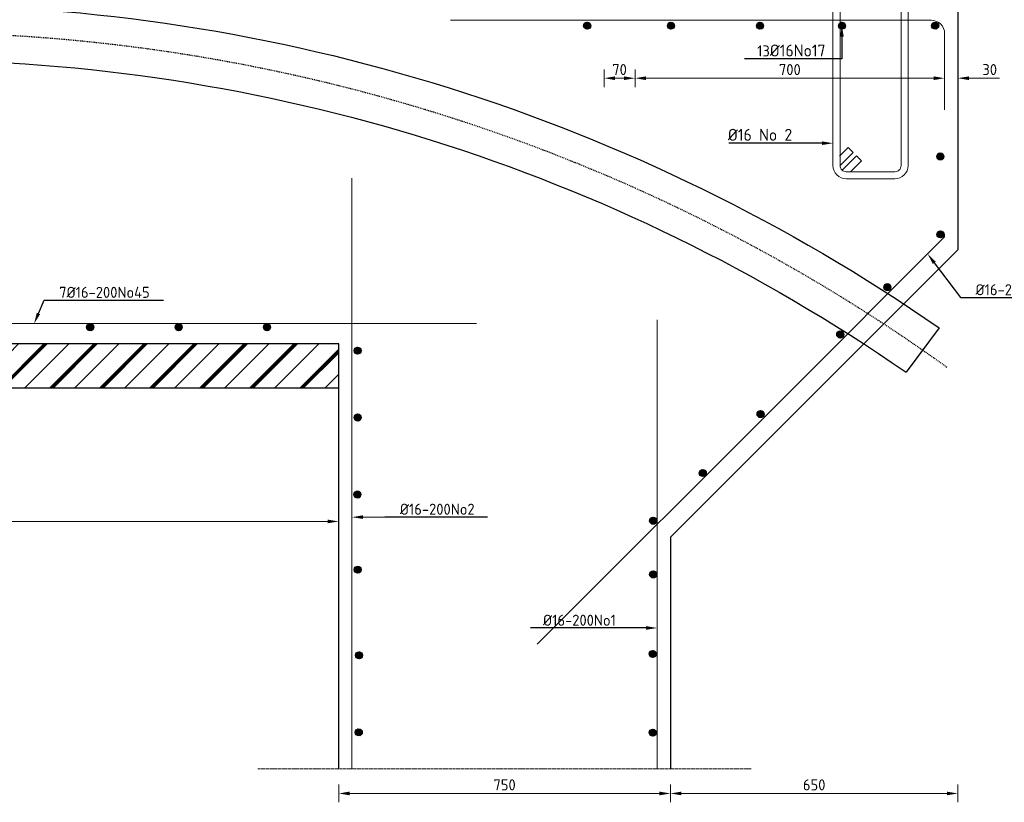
# Model space of a CAD drawing. Header units: millimetres. Extents: x -8028558 to 327273, y -63352 to 83293.
# Tile 135 of 195: x 248851 to 251077, y -21299 to -19529. Entities that reach past the tile are written whole.
import ezdxf
from ezdxf import colors
from ezdxf.entities.mleader import LeaderData, LeaderLine
from ezdxf.math import Vec2, Vec3

# ---------------------------------------------------------------- set-up
doc = ezdxf.new("R2010")
doc.units = ezdxf.units.MM
doc.linetypes.add('NLCS-HIDDEN', pattern=[4, 2, -2])
doc.linetypes.add('XX-AFBREEK', pattern=[7, 4, -1, 1, -1])
for name, color, linetype, lineweight in [('B-CO-BC-AFBREEKLIJN-G', 7, 'XX-AFBREEK', 18), ('B-CO-BC-BETONVORM-AD', 252, 'Continuous', 18), ('B-CO-BC-BETONVORM-GD', 90, 'Continuous', 25), ('B-CO-BC-BETONVORM-M', 7, 'Continuous', 18), ('B-CO-BC-WAPENING-G', 170, 'Continuous', 18), ('B-CO-BC-WAPENING-GD', 130, 'Continuous', 25), ('B-CO-BC-WAPENING_HOOFDWAPENING-G', 170, 'Continuous', 18), ('B-CO-KL-OVERIG_MANTELBUIS - CENTREERLIJN-GD', 8, 'NLCS-HIDDEN', 25), ('B-CO-KL-OVERIG_MANTELBUIS-GD', 8, 'Continuous', 25), ('B-CO-SC-STAALVORM-A', 252, 'Continuous', 18), ('B-CO-SC-STAALVORM-AD', 252, 'Continuous', 18), ('X-XX-AL-M', 7, 'Continuous', 18), ('X-XX-AL-VERWIJZING-T25', 7, 'Continuous', 25)]:
    doc.layers.add(name, color=color, linetype=linetype, lineweight=lineweight)
doc.styles.add('NLCS-ISO-MM10-T25', font='NLCS-ISO.ttf', dxfattribs={"height": 25})
doc.dimstyles.new('NLCS-MM10-T25-PIJL_L0_H0', dxfattribs={"dimscale": 10, "dimtxt": 2.5, "dimasz": 2.5, "dimexe": 2, "dimexo": 2, "dimgap": 0.7, "dimtad": 1, "dimdec": 0, "dimzin": 0, "dimdsep": 46, "dimtxsty": 'NLCS-ISO-MM10-T25', "dimcen": 0, "dimdle": 2, "dimclrd": 256, "dimclre": 256, "dimclrt": 256, "dimadec": 0, "dimazin": 0, "dimtfac": 1, "dimtdec": 3, "dimtofl": 0, "dimtmove": 0, "dimatfit": 3, "dimfxl": 2, "dimfxlon": 1, "dimtfillclr": 256, "dimtolj": 1, "dimtzin": 0, "dimlwd": -1, "dimlwe": -1, "dimarcsym": 0})
doc.dimstyles.new('NLCS-MM10-T25-PIJL_L0_H4', dxfattribs={"dimscale": 10, "dimtxt": 2.5, "dimasz": 2.5, "dimexe": 2, "dimexo": 2, "dimgap": 0.7, "dimtad": 1, "dimdec": 0, "dimzin": 0, "dimdsep": 46, "dimtxsty": 'NLCS-ISO-MM10-T25', "dimcen": 0, "dimdle": 2, "dimclrd": 256, "dimclre": 256, "dimclrt": 256, "dimadec": 4, "dimazin": 0, "dimtfac": 1, "dimtdec": 3, "dimtofl": 0, "dimtmove": 0, "dimatfit": 3, "dimfxl": 2, "dimfxlon": 1, "dimtfillclr": 256, "dimtolj": 1, "dimtzin": 0, "dimlwd": -1, "dimlwe": -1, "dimarcsym": 0})
pattern_1 = [(45, (0, -11045.2336), (-2.828427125, 2.828427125), []), (45, (0, -11042.8052), (-2.828427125, 2.828427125), []), (45, (0, -11042.7052), (-2.828427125, 2.828427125), []), (45, (0, -11042.6052), (-2.828427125, 2.828427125), [])]
pattern_2 = [(45, (-3e-11, -10813.3255), (-2.828427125, 2.828427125), []), (45, (-3e-11, -10810.897), (-2.828427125, 2.828427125), []), (45, (-3e-11, -10810.797), (-2.828427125, 2.828427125), []), (45, (-3e-11, -10810.697), (-2.828427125, 2.828427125), [])]

# ---------------------------------------------------------------- blocks, each defined once
blk = doc.blocks.new('*D1848')
at = {"layer": 'B-CO-BC-BETONVORM-M', "transparency": 16777216}
for p, q in [((249572, -21259.4), (249572, -21299.4)), ((250322, -21259.4), (250322, -21299.4)), ((249597, -21279.4), (250297, -21279.4))]:
    blk.add_line(p, q, dxfattribs=at)
for points in [[(249597, -21275.2), (249597, -21283.6), (249572, -21279.4)], [(250297, -21275.2), (250297, -21283.6), (250322, -21279.4)]]:
    blk.add_solid(points, dxfattribs=at)
at = {"layer": 'B-CO-BC-BETONVORM-M', "transparency": 16777216, "insert": (249947, -21259.9), "char_height": 25, "attachment_point": 5, "style": 'NLCS-ISO-MM10-T25'}
blk.add_mtext('\\A1;750', dxfattribs=at)
blk = doc.blocks.new('*D1838')
at = {"layer": 'B-CO-BC-BETONVORM-M', "transparency": 16777216}
for p, q in [((250322, -21259.4), (250322, -21299.4)), ((250972, -21259.4), (250972, -21299.4)), ((250347, -21279.4), (250947, -21279.4))]:
    blk.add_line(p, q, dxfattribs=at)
for points in [[(250347, -21275.2), (250347, -21283.6), (250322, -21279.4)], [(250947, -21275.2), (250947, -21283.6), (250972, -21279.4)]]:
    blk.add_solid(points, dxfattribs=at)
at = {"layer": 'B-CO-BC-BETONVORM-M', "transparency": 16777216, "insert": (250647, -21259.9), "char_height": 25, "attachment_point": 5, "style": 'NLCS-ISO-MM10-T25'}
blk.add_mtext('\\A1;650', dxfattribs=at)
blk = doc.blocks.new('*D1864')
at = {"layer": 'X-XX-AL-M', "transparency": 16777216}
for p, q in [((250242, -19681.4), (250242, -19641.4)), ((250942, -19681.4), (250942, -19641.4)), ((250267, -19661.4), (250917, -19661.4))]:
    blk.add_line(p, q, dxfattribs=at)
for points in [[(250267, -19657.3), (250267, -19665.6), (250242, -19661.4)], [(250917, -19657.3), (250917, -19665.6), (250942, -19661.4)]]:
    blk.add_solid(points, dxfattribs=at)
at = {"layer": 'X-XX-AL-M', "transparency": 16777216, "insert": (250592, -19641.9), "char_height": 25, "attachment_point": 5, "style": 'NLCS-ISO-MM10-T25'}
blk.add_mtext('\\A1;700', dxfattribs=at)
blk = doc.blocks.new('*D1865')
at = {"layer": 'X-XX-AL-M', "transparency": 16777216}
for p, q in [((250942, -19681.4), (250942, -19641.4)), ((250972, -19681.4), (250972, -19641.4)), ((250917, -19661.4), (250892, -19661.4)), ((250997, -19661.4), (251066, -19661.4))]:
    blk.add_line(p, q, dxfattribs=at)
for points in [[(250917, -19657.3), (250917, -19665.6), (250942, -19661.4)], [(250997, -19657.3), (250997, -19665.6), (250972, -19661.4)]]:
    blk.add_solid(points, dxfattribs=at)
at = {"layer": 'X-XX-AL-M', "transparency": 16777216, "insert": (251044, -19641.9), "char_height": 25, "attachment_point": 5, "style": 'NLCS-ISO-MM10-T25'}
blk.add_mtext('\\A1;30', dxfattribs=at)
blk = doc.blocks.new('*D2090')
at = {"layer": 'X-XX-AL-M', "transparency": 16777216}
for p, q in [((250172, -19641.4), (250172, -19681.4)), ((250242, -19641.4), (250242, -19681.4)), ((250197, -19661.4), (250217, -19661.4))]:
    blk.add_line(p, q, dxfattribs=at)
for points in [[(250197, -19657.3), (250197, -19665.6), (250172, -19661.4)], [(250217, -19657.3), (250217, -19665.6), (250242, -19661.4)]]:
    blk.add_solid(points, dxfattribs=at)
at = {"layer": 'X-XX-AL-M', "transparency": 16777216, "insert": (250207, -19641.9), "char_height": 25, "attachment_point": 5, "style": 'NLCS-ISO-MM10-T25'}
blk.add_mtext('\\A1;70', dxfattribs=at)
blk = doc.blocks.new('*D2091')
at = {"layer": 'B-CO-BC-BETONVORM-M', "transparency": 16777216}
for p, q in [((246772, -20644), (246772, -20684)), ((249572, -20644), (249572, -20684)), ((246797, -20664), (249547, -20664))]:
    blk.add_line(p, q, dxfattribs=at)
for points in [[(246797, -20659.9), (246797, -20668.2), (246772, -20664)], [(249547, -20659.9), (249547, -20668.2), (249572, -20664)]]:
    blk.add_solid(points, dxfattribs=at)
at = {"layer": 'B-CO-BC-BETONVORM-M', "transparency": 16777216, "insert": (248172, -20644.5), "char_height": 25, "attachment_point": 5, "style": 'NLCS-ISO-MM10-T25'}
blk.add_mtext('\\A1;2800', dxfattribs=at)

msp = doc.modelspace()

# ---------------------------------------------------------------- hatches: boundary and pattern name
at = {"layer": 'B-CO-BC-BETONVORM-AD'}
h = msp.add_hatch(dxfattribs=at)
h.set_pattern_fill('ACO-BETON_ONGEWAPEND-SODMM', color=256, scale=10, pattern_type=2)
h.set_pattern_definition([(45, (0, -11045.23), (-56.568542, 56.568542), []), (45, (0, -10996.666), (-56.568542, 56.568542), []), (45, (0, -10994.666), (-56.568542, 56.568542), []), (45, (0, -10992.666), (-56.568542, 56.568542), []), (45, (0, -10990.666), (-56.568542, 56.568542), []), (45, (0, -10988.666), (-56.568542, 56.568542), [])])
h.paths.add_polyline_path([(246772, -20262.6), (246772, -20362.6), (249572, -20362.6), (249572, -20262.6)])
at = {"layer": 'B-CO-SC-STAALVORM-A'}
h = msp.add_hatch(dxfattribs=at)
h.set_pattern_fill('ACO-STAAL', color=256, pattern_type=2)
h.set_pattern_definition([(45, (266868.4036, -12192.5216), (-2.8284271, 2.8284271), []), (45, (266868.4036, -12190.0932), (-2.8284271, 2.8284271), []), (45, (266868.4036, -12189.9932), (-2.8284271, 2.8284271), []), (45, (266868.4036, -12189.8932), (-2.8284271, 2.8284271), [])])
h.paths.add_polyline_path([(249002, -20224.6, -1), (249018, -20224.6, -1)])
h = msp.add_hatch(dxfattribs=at)
h.set_pattern_fill('ACO-STAAL', color=256, pattern_type=2)
h.set_pattern_definition([(45, (266668.4036, -12192.5216), (-2.8284271, 2.8284271), []), (45, (266668.4036, -12190.0932), (-2.8284271, 2.8284271), []), (45, (266668.4036, -12189.9932), (-2.8284271, 2.8284271), []), (45, (266668.4036, -12189.8932), (-2.8284271, 2.8284271), [])])
h.paths.add_polyline_path([(249202, -20224.6, -1), (249218, -20224.6, -1)])
h = msp.add_hatch(dxfattribs=at)
h.set_pattern_fill('ACO-STAAL', color=256, pattern_type=2)
h.set_pattern_definition([(45, (266468.4036, -12192.5216), (-2.8284271, 2.8284271), []), (45, (266468.4036, -12190.0932), (-2.8284271, 2.8284271), []), (45, (266468.4036, -12189.9932), (-2.8284271, 2.8284271), []), (45, (266468.4036, -12189.8932), (-2.8284271, 2.8284271), [])])
h.paths.add_polyline_path([(249402, -20224.6, -1), (249418, -20224.6, -1)])
at = {"layer": 'B-CO-SC-STAALVORM-AD'}
h = msp.add_hatch(dxfattribs=at)
h.set_pattern_fill('ACO-STAAL', color=256, pattern_type=2)
h.set_pattern_definition(pattern_1)
h.paths.add_polyline_path([(250141.8, -19542.7, 1), (250125.8, -19542.7, 1)])
h = msp.add_hatch(dxfattribs=at)
h.set_pattern_fill('ACO-STAAL', color=256, pattern_type=2)
h.set_pattern_definition(pattern_1)
h.paths.add_polyline_path([(250331.2, -19542.7, 1), (250315.2, -19542.7, 1)])
h = msp.add_hatch(dxfattribs=at)
h.set_pattern_fill('ACO-STAAL', color=256, pattern_type=2)
h.set_pattern_definition([(45, (22.565, -11045.2336), (-2.828427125, 2.828427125), []), (45, (22.565, -11042.8052), (-2.828427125, 2.828427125), []), (45, (22.565, -11042.7052), (-2.828427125, 2.828427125), []), (45, (22.565, -11042.6052), (-2.828427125, 2.828427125), [])])
h.paths.add_polyline_path([(250532.5, -19542.7, 1), (250516.5, -19542.7, 1)])
h = msp.add_hatch(dxfattribs=at)
h.set_pattern_fill('ACO-STAAL', color=256, pattern_type=2)
h.set_pattern_definition([(45, (15.5635, -11045.2336), (-2.828427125, 2.828427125), []), (45, (15.5635, -11042.8052), (-2.828427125, 2.828427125), []), (45, (15.5635, -11042.7052), (-2.828427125, 2.828427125), []), (45, (15.5635, -11042.6052), (-2.828427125, 2.828427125), [])])
h.paths.add_polyline_path([(250717.8, -19542.7, 1), (250701.8, -19542.7, 1)])
h = msp.add_hatch(dxfattribs=at)
h.set_pattern_fill('ACO-STAAL', color=256, pattern_type=2)
h.set_pattern_definition([(45, (-1.3733, -11045.2336), (-2.828427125, 2.828427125), []), (45, (-1.3733, -11042.8052), (-2.828427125, 2.828427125), []), (45, (-1.3733, -11042.7052), (-2.828427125, 2.828427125), []), (45, (-1.3733, -11042.6052), (-2.828427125, 2.828427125), [])])
h.paths.add_polyline_path([(250928.6, -19542.7, 1), (250912.6, -19542.7, 1)])
h = msp.add_hatch(dxfattribs=at)
h.set_pattern_fill('ACO-STAAL', color=256, pattern_type=2)
h.set_pattern_definition([(45, (16.4072, -11113.368), (-2.828427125, 2.828427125), []), (45, (16.4072, -11110.9396), (-2.828427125, 2.828427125), []), (45, (16.4072, -11110.8396), (-2.828427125, 2.828427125), []), (45, (16.4072, -11110.7396), (-2.828427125, 2.828427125), [])])
h.paths.add_polyline_path([(250940.3, -19838.4, 1), (250924.3, -19838.4, 1)])
h = msp.add_hatch(dxfattribs=at)
h.set_pattern_fill('ACO-STAAL', color=256, pattern_type=2)
h.set_pattern_definition([(45, (17.9583, -11113.368), (-2.828427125, 2.828427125), []), (45, (17.9583, -11110.9396), (-2.828427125, 2.828427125), []), (45, (17.9583, -11110.8396), (-2.828427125, 2.828427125), []), (45, (17.9583, -11110.7396), (-2.828427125, 2.828427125), [])])
h.paths.add_polyline_path([(250940.6, -20014.7, 1), (250924.6, -20014.7, 1)])
h = msp.add_hatch(dxfattribs=at)
h.set_pattern_fill('ACO-STAAL', color=256, pattern_type=2)
h.set_pattern_definition([(45, (30.887, -11032.6887), (-2.828427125, 2.828427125), []), (45, (30.887, -11030.2603), (-2.828427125, 2.828427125), []), (45, (30.887, -11030.1603), (-2.828427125, 2.828427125), []), (45, (30.887, -11030.0603), (-2.828427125, 2.828427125), [])])
h.paths.add_polyline_path([(250820.6, -20134, 1), (250804.6, -20134, 1)])
h = msp.add_hatch(dxfattribs=at)
h.set_pattern_fill('ACO-STAAL', color=256, pattern_type=2)
h.set_pattern_definition([(45, (39.0724, -10994.6996), (-2.828427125, 2.828427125), []), (45, (39.0724, -10992.271), (-2.828427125, 2.828427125), []), (45, (39.0724, -10992.171), (-2.828427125, 2.828427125), []), (45, (39.0724, -10992.071), (-2.828427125, 2.828427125), [])])
h.paths.add_polyline_path([(250714, -20241.1, 1), (250698, -20241.1, 1)])
h = msp.add_hatch(dxfattribs=at)
h.set_pattern_fill('ACO-STAAL', color=256, pattern_type=2)
h.set_pattern_definition(pattern_2)
h.paths.add_polyline_path([(249622.7, -20277.8, 1), (249606.7, -20277.8, 1)])
h = msp.add_hatch(dxfattribs=at)
h.set_pattern_fill('ACO-STAAL', color=256, pattern_type=2)
h.set_pattern_definition([(45, (-23.1127, -11054.719), (-2.828427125, 2.828427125), []), (45, (-23.1127, -11052.2908), (-2.828427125, 2.828427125), []), (45, (-23.1127, -11052.1908), (-2.828427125, 2.828427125), []), (45, (-23.1127, -11052.0908), (-2.828427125, 2.828427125), [])])
h.paths.add_polyline_path([(250533.8, -20421.3, 1), (250517.8, -20421.3, 1)])
h = msp.add_hatch(dxfattribs=at)
h.set_pattern_fill('ACO-STAAL', color=256, pattern_type=2)
h.set_pattern_definition(pattern_2)
h.paths.add_polyline_path([(249623, -20429, 1), (249607, -20429, 1)])
h = msp.add_hatch(dxfattribs=at)
h.set_pattern_fill('ACO-STAAL', color=256, pattern_type=2)
h.set_pattern_definition([(45, (-23.4443, -11059.9667), (-2.828427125, 2.828427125), []), (45, (-23.4443, -11057.5383), (-2.828427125, 2.828427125), []), (45, (-23.4443, -11057.4383), (-2.828427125, 2.828427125), []), (45, (-23.4443, -11057.3383), (-2.828427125, 2.828427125), [])])
h.paths.add_polyline_path([(250403.2, -20554.6, 1), (250387.2, -20554.6, 1)])
h = msp.add_hatch(dxfattribs=at)
h.set_pattern_fill('ACO-STAAL', color=256, pattern_type=2)
h.set_pattern_definition(pattern_2)
h.paths.add_polyline_path([(249622.2, -20603.3, 1), (249606.2, -20603.3, 1)])
h = msp.add_hatch(dxfattribs=at)
h.set_pattern_fill('ACO-STAAL', color=256, pattern_type=2)
h.set_pattern_definition([(45, (-3e-11, -10863.1467), (-2.828427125, 2.828427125), []), (45, (-3e-11, -10860.7183), (-2.828427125, 2.828427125), []), (45, (-3e-11, -10860.6183), (-2.828427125, 2.828427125), []), (45, (-3e-11, -10860.5183), (-2.828427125, 2.828427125), [])])
h.paths.add_polyline_path([(250291, -20662.5, 1), (250275, -20662.5, 1)])
h = msp.add_hatch(dxfattribs=at)
h.set_pattern_fill('ACO-STAAL', color=256, pattern_type=2)
h.set_pattern_definition(pattern_2)
h.paths.add_polyline_path([(249623, -20773.2, 1), (249607, -20773.2, 1)])
h = msp.add_hatch(dxfattribs=at)
h.set_pattern_fill('ACO-STAAL', color=256, pattern_type=2)
h.set_pattern_definition(pattern_2)
h.paths.add_polyline_path([(250291, -20783.9, 1), (250275, -20783.9, 1)])
h = msp.add_hatch(dxfattribs=at)
h.set_pattern_fill('ACO-STAAL', color=256, pattern_type=2)
h.set_pattern_definition(pattern_2)
h.paths.add_polyline_path([(249626, -20966.9, 1), (249610, -20966.9, 1)])
h = msp.add_hatch(dxfattribs=at)
h.set_pattern_fill('ACO-STAAL', color=256, pattern_type=2)
h.set_pattern_definition(pattern_2)
h.paths.add_polyline_path([(250290.2, -20963.8, 1), (250274.2, -20963.8, 1)])
h = msp.add_hatch(dxfattribs=at)
h.set_pattern_fill('ACO-STAAL', color=256, pattern_type=2)
h.set_pattern_definition(pattern_2)
h.paths.add_polyline_path([(249625.3, -21141.1, 1), (249609.3, -21141.1, 1)])
h = msp.add_hatch(dxfattribs=at)
h.set_pattern_fill('ACO-STAAL', color=256, pattern_type=2)
h.set_pattern_definition(pattern_2)
h.paths.add_polyline_path([(250290.2, -21141.7, 1), (250274.2, -21141.7, 1)])

# ---------------------------------------------------------------- linework, layer by layer
at = {"layer": 'B-CO-BC-AFBREEKLIJN-G', "flags": 128}
msp.add_lwpolyline([(250504.9, -21223.6), (249389.2, -21223.6)], dxfattribs=at)
at = {"layer": 'B-CO-BC-BETONVORM-GD'}
msp.add_line((249572, -21223.6), (249572, -20262.6), dxfattribs=at)
at = {"layer": 'B-CO-BC-BETONVORM-GD', "flags": 128}
for points in [[(250972, -19100.3), (250972, -19733)], [(250972, -19733), (250972, -20049.6)], [(250972, -20032.7), (250972, -20049.6), (250322, -20699.6), (250322, -21223.6)], [(249572, -20262.6), (246772, -20262.6)], [(249572, -20362.6), (246772, -20362.6)]]:
    msp.add_lwpolyline(points, dxfattribs=at)
at = {"layer": 'B-CO-BC-WAPENING-G', "flags": 128}
msp.add_lwpolyline([(246772, -20216.6), (249883.4, -20216.6)], dxfattribs=at)
at = {"layer": 'B-CO-BC-WAPENING-GD'}
for centre in [(250133.8, -19542.7), (250323.2, -19542.7), (250524.5, -19542.7), (250709.8, -19542.7), (250920.6, -19542.7), (250932.3, -19838.4), (250932.6, -20014.7), (250812.6, -20134), (249010, -20224.6), (249210, -20224.6), (249410, -20224.6), (250706, -20241.1), (249614.7, -20277.8), (250525.8, -20421.3), (249615, -20429), (250395.2, -20554.6), (249614.2, -20603.3), (250283, -20662.5), (249615, -20773.2), (250283, -20783.9), (249618, -20966.9), (250282.2, -20963.8), (249617.3, -21141.1), (250282.2, -21141.7)]:
    msp.add_circle(centre, 8, dxfattribs=at)
at = {"layer": 'B-CO-BC-WAPENING_HOOFDWAPENING-G'}
for points in [[(250689.6, -19859.1), (250689.6, -19058.8, -0.414214), (250719.6, -19028.8), (250829.6, -19028.8, -0.414214), (250859.6, -19058.8), (250859.6, -19859.1, -0.414214), (250829.6, -19889.1), (250719.6, -19889.1, -0.414214), (250689.6, -19859.1)], [(250705.6, -19859.1), (250705.6, -19058.8, -0.414214), (250719.6, -19044.8), (250829.6, -19044.8, -0.414214), (250843.6, -19058.8), (250843.6, -19859.1, -0.414214), (250829.6, -19873.1), (250719.6, -19873.1, -0.414214), (250705.6, -19859.1)]]:
    msp.add_lwpolyline(points, format="xyb", close=True, dxfattribs=at)
msp.add_lwpolyline([(250942, -19733), (250942, -19560.5, 0.414214), (250912, -19530.5), (250222, -19530.5), (249825.1, -19530.5)], format="xyb", dxfattribs=at)
at = {"layer": 'B-CO-BC-WAPENING_HOOFDWAPENING-G', "flags": 128}
for points in [[(250942, -19733), (250942, -19559)], [(249602, -21223.6), (249602, -19887.5)], [(250292, -20208.3), (250292, -21223.6)]]:
    msp.add_lwpolyline(points, dxfattribs=at)
at = {"layer": 'B-CO-BC-WAPENING_HOOFDWAPENING-G'}
for points in [[(250704.5, -19837.6), (250723.8, -19818.3), (250735.1, -19829.6), (250705.6, -19859.1)], [(250710.1, -19869.4), (250742.5, -19836.9), (250753.8, -19848.3), (250729, -19873.1)], [(250020.7, -20941.9), (250583.7, -20379), (250942, -20020.6), (250942, -20016.1)]]:
    msp.add_lwpolyline(points, dxfattribs=at)
at = {"layer": 'B-CO-KL-OVERIG_MANTELBUIS - CENTREERLIJN-GD', "flags": 128}
msp.add_lwpolyline([(246772, -19568), (248598.9, -19557.3, -0.156653), (250948.3, -20315.9)], format="xyb", dxfattribs=at)
at = {"layer": 'B-CO-KL-OVERIG_MANTELBUIS-GD', "flags": 128}
for points in [[(246772, -19505.5), (248598.8, -19494.8, -0.152435), (250929.3, -20226, -0.156667)], [(246772, -19630.5), (248599, -19619.8, -0.152142), (250854.8, -20326.4, -0.156638)]]:
    msp.add_lwpolyline(points, format="xyb", dxfattribs=at)
msp.add_lwpolyline([(250929.3, -20226), (250854.8, -20326.4)], dxfattribs=at)

# ---------------------------------------------------------------- dimensions: what is measured, and where the dimension line sits
at = {"layer": 'B-CO-BC-BETONVORM-M'}
for base, p1, p2, picture, middle in [((250972, -21279.4), (250322, -21223.6), (250972, -19812.6), '*D1838', (250647, -21259.9)), ((249572, -20664), (246772, -20362.6), (249572, -20362.6), '*D2091', (248172, -20644.5)), ((250322, -21279.4), (249572, -21223.6), (250322, -21223.6), '*D1848', (249947, -21259.9))]:
    dim = msp.add_linear_dim(base=base, p1=p1, p2=p2, dimstyle='NLCS-MM10-T25-PIJL_L0_H0', dxfattribs=at)
    dim.commit()
    dim.dimension.update_dxf_attribs({"geometry": picture, "text_midpoint": middle})
at = {"layer": 'X-XX-AL-M'}
for base, p1, p2, picture, middle in [((250242, -19661.4), (250172, -19500.5), (250242, -19500.5), '*D2090', (250207, -19641.9)), ((250942, -19661.4), (250242, -19733), (250942, -20020.6), '*D1864', (250592, -19641.9)), ((250972, -19661.4), (250942, -20020.6), (250972, -19733), '*D1865', (251044, -19641.9))]:
    dim = msp.add_linear_dim(base=base, p1=p1, p2=p2, dimstyle='NLCS-MM10-T25-PIJL_L0_H4', dxfattribs=at)
    dim.commit()
    dim.dimension.update_dxf_attribs({"geometry": picture, "text_midpoint": middle})

# ---------------------------------------------------------------- leaders
at = {"layer": 'X-XX-AL-VERWIJZING-T25'}
ml = msp.add_multileader_mtext('Standard', dxfattribs=at)
ml.set_content('Wapeningsconfiguratie\\Ponbekend, in het werk te verifiëren door ON', color=256, style='NLCS-ISO-MM10-T25')
ml.set_leader_properties(color=256, linetype='ByLayer', lineweight=-1)
ml.build(insert=Vec2(0, 0))
ml.multileader.update_dxf_attribs({"text_left_attachment_type": 5, "text_right_attachment_type": 5, "dogleg_length": 25, "arrow_head_size": 25})
ctx = ml.context
ctx.base_point, ctx.char_height, ctx.arrow_head_size, ctx.landing_gap_size, ctx.plane_origin = Vec3(249020, -19321.9), 25, 25, 9, Vec3(249863.8, -19300.6)
ctx.left_attachment, ctx.right_attachment = 5, 5
notes = []
notes.append((ctx, [(1, (1, 1, 0), (249746.7, -19321.9), (-1, 0), 25, [(0, [(249924.4, -19321.9)], 0, [])])]))
ctx.mtext.insert, ctx.mtext.flow_direction = Vec3(249029, -19250.2), 5
ml = msp.add_multileader_mtext('Standard', dxfattribs=at)
ml.set_content('13{\\H1.08333x;Ø16No17}', color=256, style='NLCS-ISO-MM10-T25')
ml.set_leader_properties(color=256, linetype='ByLayer', lineweight=-1)
ml.build(insert=Vec2(0, 0))
ml.multileader.update_dxf_attribs({"text_left_attachment_type": 5, "text_right_attachment_type": 5, "dogleg_length": 25, "arrow_head_size": 25})
ctx = ml.context
ctx.base_point, ctx.char_height, ctx.arrow_head_size, ctx.landing_gap_size, ctx.plane_origin = Vec3(250509.1, -19617.7), 25, 25, 9, Vec3(250720.1, -19741.5)
ctx.left_attachment, ctx.right_attachment = 5, 5
notes.append((ctx, [(1, (1, 1, 0), (250709.6, -19617.7), (-1, 0), 25, [(0, [(250709.8, -19542.7)], 0, [])])]))
ctx.mtext.insert, ctx.mtext.width, ctx.mtext.flow_direction = Vec3(250518.1, -19585.2), 192.032, 5
ml = msp.add_multileader_mtext('Standard', dxfattribs=at)
ml.set_content('{\\H1.08333x;Ø16 No 2}', color=256, style='NLCS-ISO-MM10-T25')
ml.set_leader_properties(color=256, linetype='ByLayer', lineweight=-1)
ml.build(insert=Vec2(0, 0))
ml.multileader.update_dxf_attribs({"text_left_attachment_type": 5, "text_right_attachment_type": 5, "dogleg_length": 25, "arrow_head_size": 25})
ctx = ml.context
ctx.base_point, ctx.char_height, ctx.arrow_head_size, ctx.landing_gap_size, ctx.plane_origin = Vec3(250443, -19808.4), 25, 25, 9, Vec3(250243.9, -19938.9)
ctx.left_attachment, ctx.right_attachment = 5, 5
notes.append((ctx, [(1, (1, 1, 0), (250632.3, -19808.4), (-1, 0), 25, [(0, [(250689.6, -19808.5)], 0, [])])]))
ctx.mtext.insert, ctx.mtext.flow_direction = Vec3(250452, -19775.9), 5
ml = msp.add_multileader_mtext('Standard', dxfattribs=at)
ml.set_content('Ø16-200No7', color=256, style='NLCS-ISO-MM10-T25')
ml.set_leader_properties(color=256, linetype='ByLayer', lineweight=-1)
ml.build(insert=Vec2(0, 0))
ml.multileader.update_dxf_attribs({"text_left_attachment_type": 5, "text_right_attachment_type": 5, "dogleg_length": 25, "arrow_head_size": 25})
ctx = ml.context
ctx.base_point, ctx.char_height, ctx.arrow_head_size, ctx.landing_gap_size, ctx.plane_origin = Vec3(251002.8, -20157.4), 25, 25, 9, Vec3(251336.9, -19854.8)
ctx.left_attachment, ctx.right_attachment = 5, 5
notes.append((ctx, [(0, (1, 1, 0), (250977.8, -20157.4), (1, 0), 25, [(0, [(250903.6, -20059)], 0, [])])]))
ctx.mtext.insert, ctx.mtext.flow_direction = Vec3(251011.8, -20127.4), 5
ml = msp.add_multileader_mtext('Standard', dxfattribs=at)
ml.set_content('7Ø16-200No45', color=256, style='NLCS-ISO-MM10-T25')
ml.set_leader_properties(color=256, linetype='ByLayer', lineweight=-1)
ml.build(insert=Vec2(0, 0))
ml.multileader.update_dxf_attribs({"text_left_attachment_type": 5, "text_right_attachment_type": 5, "dogleg_length": 25, "arrow_head_size": 25})
ctx = ml.context
ctx.base_point, ctx.char_height, ctx.arrow_head_size, ctx.landing_gap_size, ctx.plane_origin = Vec3(248930.9, -20163.3), 25, 25, 9, Vec3(248921.7, -20063.2)
ctx.left_attachment, ctx.right_attachment = 5, 5
notes.append((ctx, [(1, (1, 1, 0), (248905.9, -20163.3), (1, 0), 25, [(0, [(248883.3, -20216.6)], 0, [])])]))
ctx.mtext.insert, ctx.mtext.flow_direction = Vec3(248939.9, -20133.3), 5
ml = msp.add_multileader_mtext('Standard', dxfattribs=at)
ml.set_content('Ø16-200No2', color=256, style='NLCS-ISO-MM10-T25')
ml.set_leader_properties(color=256, linetype='ByLayer', lineweight=-1)
ml.build(insert=Vec2(0, 0))
ml.multileader.update_dxf_attribs({"text_left_attachment_type": 5, "text_right_attachment_type": 5, "dogleg_length": 25, "arrow_head_size": 25})
ctx = ml.context
ctx.base_point, ctx.char_height, ctx.arrow_head_size, ctx.landing_gap_size, ctx.plane_origin = Vec3(249701.2, -20653.9), 25, 25, 9, Vec3(250035.3, -20351.4)
ctx.left_attachment, ctx.right_attachment = 5, 5
notes.append((ctx, [(0, (1, 1, 0), (249676.2, -20653.9), (1, 0), 25, [(0, [(249602, -20654.4)], 0, [])])]))
ctx.mtext.insert, ctx.mtext.flow_direction = Vec3(249710.2, -20623.9), 5
ml = msp.add_multileader_mtext('Standard', dxfattribs=at)
ml.set_content('Ø16-200No1', color=256, style='NLCS-ISO-MM10-T25')
ml.set_leader_properties(color=256, linetype='ByLayer', lineweight=-1)
ml.build(insert=Vec2(0, 0))
ml.multileader.update_dxf_attribs({"text_left_attachment_type": 5, "text_right_attachment_type": 5, "dogleg_length": 25, "arrow_head_size": 25})
ctx = ml.context
ctx.base_point, ctx.char_height, ctx.arrow_head_size, ctx.landing_gap_size, ctx.plane_origin = Vec3(250024.9, -20905), 25, 25, 9, Vec3(250725.3, -20426.2)
ctx.left_attachment, ctx.right_attachment = 5, 5
notes.append((ctx, [(1, (1, 1, 0), (250237.9, -20905), (-1, 0), 25, [(0, [(250292, -20905)], 0, [])])]))
ctx.mtext.insert, ctx.mtext.flow_direction = Vec3(250033.9, -20875), 5
for ctx, leaders in notes:
    for number, flags, end, landing, length, lines in leaders:
        leader = LeaderData()
        leader.index, (leader.has_last_leader_line, leader.has_dogleg_vector, leader.attachment_direction) = number, flags
        leader.last_leader_point, leader.dogleg_vector, leader.dogleg_length = Vec3(end), Vec3(landing), length
        for number, points, colour, breaks in lines:
            line = LeaderLine()
            line.index, line.vertices, line.color, line.breaks = number, Vec3.list(points), colors.encode_raw_color(colour), breaks
            leader.lines.append(line)
        ctx.leaders.append(leader)

doc.saveas('drawing.dxf')
